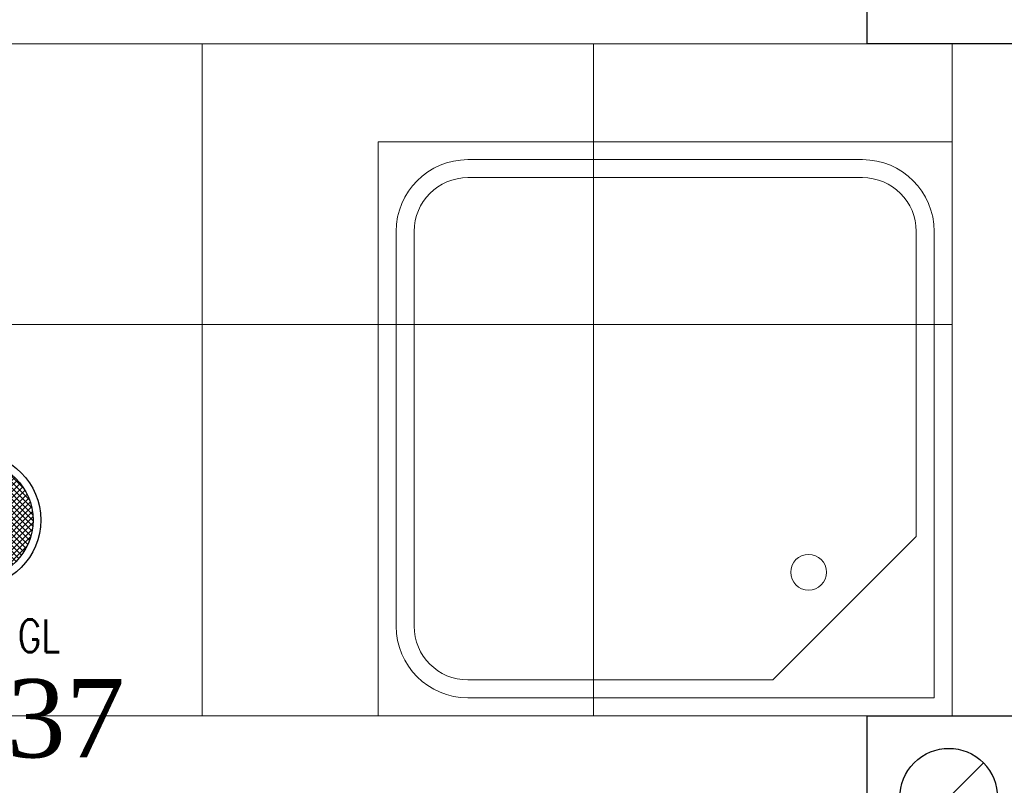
# Model space of a CAD drawing. Header units: centimetres. Extents: x 88729 to 133553, y -16225 to 14174.
# Tile 222 of 231: x 94078 to 94229, y -9149 to -9032. Entities that reach past the tile are written whole.
import ezdxf
from ezdxf.enums import TextEntityAlignment as Align

# ---------------------------------------------------------------- set-up
doc = ezdxf.new("R2010")
doc.units = ezdxf.units.CM
doc.layers.add('A-ARMATURA', color=252, linetype='Continuous', lineweight=5)
for name, color, linetype in [('A-SCIANY', 252, 'Continuous'), ('A-SUFITY', 252, 'Continuous'), ('B-IWE', 252, 'Continuous'), ('B-IWE-KAN', 252, 'Continuous'), ('E_Istn', 170, 'Continuous'), ('E_opisy siły', 5, 'Continuous'), ('E_PODKLAD', 7, 'Continuous'), ('E_siła', 5, 'Continuous'), ('R-MET-IWE', 252, 'Continuous'), ('rz_wentylacja', 252, 'Continuous')]:
    doc.layers.add(name, color=color, linetype=linetype)
doc.styles.add('MM_050', font='romans.shx', dxfattribs={"width": 0.8, "height": 16})
doc.styles.add('old', font='BOOKOS.TTF')
doc.styles.get("Standard").update_dxf_attribs({"font": 'txt.shx'})

# ---------------------------------------------------------------- blocks, each defined once
blk = doc.blocks.new('RLX_DL_226_GL')
at = {"ltscale": 0.1}
h = blk.add_hatch(dxfattribs=at)
h.set_pattern_fill('ANSI37', color=256, scale=5, style=0)
h.set_pattern_definition([(45, (0, 0), (-0.441942, 0.441942), []), (135, (0, 0), (-0.441942, -0.441942), [])])
h.paths.add_polyline_path([(-9.05, 0, 1), (9.05, 0, 1)])
h.paths.add_polyline_path([(-0.01, -0.03), (0.58, -0.03), (0.58, 0.13), (-0.01, 0.13)], flags=24)
for p, q in [((-0.2, 0), (0, 0)), ((0, -0.2), (0, 0.2)), ((0, 0), (0.2, 0))]:
    blk.add_line(p, q, dxfattribs=at)
for radius in [10.25, 9.05]:
    blk.add_circle((0, 0), radius, dxfattribs=at)
at = {"ltscale": 0.1, "insert": (-15.59, -15.23), "char_height": 5, "width": 37.6033, "attachment_point": 1, "style": 'MM_050'}
blk.add_mtext('DL 226 GL', dxfattribs=at)
at = {"ltscale": 0.1, "flags": 9}
blk.add_attdef('RLXLUM', (0, 0), '', height=0.1, dxfattribs=at)
blk = doc.blocks.new('E_opis siły')
at = {"layer": 'E_siła', "linetype": 'Continuous', "ltscale": 0.5, "style": 'old', "flags": 4}
blk.add_attdef('OBWÓD', (0, 0), '', height=12, dxfattribs=at)
blk = doc.blocks.new('NATR80_K')
for p, q in [((-80, 80), (0, 80)), ((-80, 0), (-80, 80)), ((0, 80), (0, 0)), ((-12.5, 77.5), (-67.5, 77.5)), ((-12.5, 75), (-67.5, 75)), ((-77.5, 67.5), (-77.5, 12.5)), ((-75, 67.5), (-75, 12.5)), ((-5, 25), (-5, 67.5)), ((-2.5, 2.5), (-2.5, 67.5)), ((-25, 5), (-5, 25)), ((-67.5, 5), (-25, 5)), ((-67.5, 2.5), (-2.5, 2.5)), ((0, 0), (-80, 0))]:
    blk.add_line(p, q)
blk.add_circle((-20, 20), 2.5)
for centre, radius, start, end in [((-67.5, 67.5), 10, 90, 180), ((-12.5, 67.5), 10, 0, 90), ((-67.5, 67.5), 7.5, 90, 180), ((-12.5, 67.5), 7.5, 0, 90), ((-67.5, 12.5), 10, 180, 270), ((-67.5, 12.5), 7.5, 180, 270)]:
    blk.add_arc(centre, radius, start, end)
blk = doc.blocks.new('IWE0W')
at = {"layer": 'B-IWE-KAN'}
blk.add_lwpolyline([(0.854, 0.854, -1), (0.146, 0.146), (0.854, 0.854, 1), (0.146, 0.146)], format="xyb", dxfattribs=at)
blk = doc.blocks.new('IWE0W011')
at = {"layer": 'B-IWE'}
blk.add_lwpolyline([(0, 0), (25, 0), (25, 25), (0, 25), (0, 0)], dxfattribs=at)
at = {"xscale": 15, "yscale": 15, "zscale": 15}
blk.add_blockref('IWE0W', (5, 5), dxfattribs=at)
at = {"layer": 'R-MET-IWE', "width": 0.75}
blk.add_attdef('NR', text='', height=9.5, dxfattribs=at).set_placement((12.5, 37), align=Align.MIDDLE)
blk = doc.blocks.new('A$Ce817dbbb')
at = {"layer": 'A-SCIANY', "color": 252, "lineweight": 9, "ltscale": 3}
for p, q in [((2469.1, -19501.02), (2819.1, -19501.02)), ((2819.1, -19501.02), (2819.1, -19604.02)), ((2664.1, -19604.02), (2819.1, -19604.02))]:
    blk.add_line(p, q, dxfattribs=at)
at = {"layer": 'A-SUFITY', "lineweight": 0, "ltscale": 0.1}
for p, q in [((2704.1, -19501.02), (2704.1, -19604.02)), ((2764.1, -19501.02), (2764.1, -19604.02)), ((2469.1, -19544.02), (2819.1, -19544.02))]:
    blk.add_line(p, q, dxfattribs=at)
at = {"layer": 'A-ARMATURA', "color": 252, "lineweight": 9, "xscale": 1.100000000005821, "yscale": 1.100000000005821, "zscale": 1.1}
blk.add_blockref('NATR80_K', (2819.1, -19604.02), dxfattribs=at)
at = {"layer": 'rz_wentylacja', "color": 252, "lineweight": 9}
ref = blk.add_blockref('IWE0W011', (2831.1, -19476.02), dxfattribs=dict(at, xscale=-1, rotation=90))
ref.add_attrib('NR', '-k.s.', (2835.01, -19495.37), dxfattribs={"layer": 'R-MET-IWE', "height": 16, "width": 0.75})
ref = blk.add_blockref('IWE0W011', (2831.1, -19604.02), dxfattribs=dict(at, xscale=-1, rotation=90))
ref.add_attrib('NR', '<-1', (2831.1, -19623.37), dxfattribs={"layer": 'R-MET-IWE', "height": 16, "width": 0.75})
at = {"layer": 'R-MET-IWE', "color": 252, "lineweight": 9, "width": 0.75}
for tag, rotation, p in [('0-', 90, (-1139.05, -4143.61)), ('0-', 90, (-1113.05, -4143.61)), ('0-', 90, (-1087.05, -4143.61)), ('2-', 90, (-796.05, -4143.61)), ('2-', 90, (-505.05, -4143.61)), ('0-', 90, (-480.05, -4143.61)), ('0-', 90, (-456.05, -4143.61)), ('2-', 90, (-166.05, -4143.61)), ('2-', 90, (-625.66, -4833.61)), ('2-', 90, (-599.66, -4833.61)), ('2-', 90, (-573.66, -4833.61)), ('0-', 180, (-2169.64, -4848.47)), ('0-', 180, (-2169.64, -4873.47)), ('0-', 180, (-2169.64, -4899.47)), ('-2', 90, (-1661.47, -4961.65)), ('-2', 90, (-1636.47, -4961.65)), ('0-', 270, (-1489.78, -4968.06)), ('0-', 270, (-1464.78, -4968.06)), ('0-', 270, (-1439.78, -4968.06)), ('0-', 270, (-1364.78, -4968.06)), ('0-', 270, (-1339.78, -4968.06)), ('0-', 270, (-1314.78, -4968.06)), ('0-', 270, (328.22, -4968.06)), ('0-', 270, (354.22, -4968.06)), ('0-', 270, (1256.22, -4968.06)), ('0-', 270, (1282.22, -4968.06)), ('0-', 90, (-513.05, -5496.61)), ('0-', 90, (-487.05, -5496.61)), ('K.S.-', 90, (-487.05, -5766.11)), ('0-', 90, (-513.05, -5766.11)), ('1-', 90, (-539.05, -6114.61)), ('0-', 90, (-513.05, -6114.61)), ('0-', 90, (-487.05, -6114.61)), ('0-', 90, (301.95, -6545.61)), ('0-', 90, (327.95, -6545.61)), ('0-', 90, (353.95, -6545.61)), ('0-', 90, (416.11, -6545.61)), ('0-', 90, (1255.95, -6545.61)), ('0-', 90, (1281.95, -6545.61)), ('1-', 90, (2382.95, -6845.61)), ('1-', 90, (2408.95, -6845.61)), ('1-', 90, (2434.95, -6845.61)), ('1-', 90, (2827.95, -6845.61)), ('1-', 90, (2853.95, -6845.61)), ('1-', 90, (2879.95, -6845.61)), ('<-2', 90, (-910.64, -10482.41)), ('2->', 90, (-718.15, -10854.38)), ('2->', 90, (-692.15, -10854.38)), ('2->', 90, (-744.15, -10870.8)), ('-0', 90, (-186.09, -12450.12)), ('1-', 90, (2264.47, -12866.38)), ('1-', 90, (2290.47, -12866.38)), ('1-', 90, (2316.47, -12866.38)), ('1-', 90, (2709.47, -12866.38)), ('1-', 90, (2735.47, -12866.38)), ('1-', 90, (2761.47, -12866.38)), ('<-KL', 90, (-700.01, -16780.91)), ('-0', 90, (-179.94, -18957.53)), ('0->', 90, (-1257.53, -23179.05)), ('0->', 90, (-1231.53, -23179.05)), ('0->', 90, (-1205.53, -23179.05)), ('0->', 90, (-600.53, -23179.05)), ('0->', 90, (-574.53, -23179.05)), ('0->', 90, (-1692.53, -24074.05)), ('0->', 90, (-1666.53, -24074.05)), ('0->', 90, (-1640.53, -24074.05)), ('0->', 90, (-1486.53, -24074.05)), ('0->', 90, (-1460.53, -24074.05)), ('0->', 90, (-1434.53, -24074.05)), ('<-0', 90, (-499.82, -24383.56)), ('<-0', 90, (-298.11, -24383.56)), ('<-0', 180, (-587.12, -25088.86)), ('<-0', 270, (-496.63, -25202.68)), ('<-0', 180, (-1353.25, -25419.36)), ('<-0', 180, (-1187.25, -25444.1)), ('<-0', 90, (-179.61, -25454.22)), ('<-0', 90, (-69.59, -26375.36)), ('<-0', 90, (-43.59, -26375.36))]:
    blk.add_attdef(tag, text='', height=17, rotation=rotation, dxfattribs=at).set_placement(p, align=Align.MIDDLE)
for tag, p in [('2-', (1424.81, -4179.2)), ('2-', (1424.81, -4205.2)), ('K.S.-', (-76.89, -4264.2)), ('KL-', (-613.13, -4292.18)), ('1-', (-613.13, -4312.18)), ('1-', (-613.13, -4332.18)), ('K.S.-', (1414.13, -4333.66)), ('0-', (-70.19, -4341.2)), ('0-', (469.81, -4341.2)), ('1-', (-613.13, -4352.18)), ('0-', (1424.81, -4361.2)), ('0-', (-70.19, -4367.2)), ('1-', (469.81, -4367.2)), ('0-', (1099.81, -4368.2)), ('2-', (1424.81, -4387.2)), ('1-', (-70.19, -4393.2)), ('1-', (469.81, -4393.2)), ('1-', (1099.81, -4394.2)), ('2-', (1424.81, -4413.2)), ('2-', (-70.19, -4419.2)), ('2-', (1099.81, -4420.2)), ('2-', (469.81, -4444.2)), ('K.S.-', (-76.89, -4445.2)), ('2-', (1099.81, -4446.2)), ('2-', (469.81, -4470.2)), ('2-', (-825.19, -4496.2)), ('2-', (-825.19, -4522.2)), ('2-', (-70.19, -4574.2)), ('2-', (-70.19, -4600.2)), ('K.S.-', (1089.13, -4600.66)), ('2-', (1099.81, -4653.2)), ('2-', (-70.19, -4669.2)), ('2-', (1099.81, -4679.2)), ('-1', (1806.78, -4690.78)), ('1-', (-70.19, -4695.2)), ('2-', (1099.81, -4705.2)), ('-1', (1806.78, -4716.3)), ('K.S.-', (-73.2, -4721.2)), ('-1', (1806.78, -4743.07)), ('FR-', (-70.19, -4747.2)), ('0-', (-1066.19, -6382.7)), ('0-', (-1066.19, -6408.7)), ('2-', (1729.81, -6586.2)), ('2-', (1729.81, -6612.2)), ('2-', (1729.81, -6638.2)), ('2-', (1729.81, -6664.2)), ('K.S.-', (469.81, -6788.2)), ('1-', (-962.19, -6915.2)), ('1-', (-460.19, -6923.2)), ('1-', (469.81, -6923.2)), ('2-', (1729.81, -6923.2)), ('2-', (1729.81, -6949.2)), ('1-', (-460.19, -6949.2)), ('1-', (469.81, -6949.2)), ('K.S.-', (2901.81, -6960.2)), ('2-', (1729.81, -6975.2)), ('2-', (1729.81, -7001.2)), ('2-', (-460.19, -7026.2)), ('0-', (469.81, -7026.2)), ('2-', (-460.19, -7052.2)), ('0-', (469.81, -7052.2)), ('2-', (-460.19, -7078.2)), ('2-', (469.81, -7078.2)), ('1-', (2901.81, -7088.2)), ('2-', (469.81, -7104.2)), ('1-', (2901.81, -7114.2)), ('0-', (1729.81, -7131.2)), ('2-', (-460.19, -7141.2)), ('0-', (1729.81, -7157.2)), ('2-', (-460.19, -7167.2)), ('2-', (469.81, -7181.2)), ('2-', (1729.81, -7183.2)), ('0-', (-460.19, -7193.2)), ('2-', (469.81, -7207.2)), ('2-', (1729.81, -7209.2)), ('K.S.-', (-470.87, -7217.66)), ('2-', (469.81, -7233.2)), ('2-', (1729.81, -7235.2)), ('1-', (-460.19, -7245.2)), ('2-', (469.81, -7259.2)), ('2-', (1729.81, -7261.2)), ('2-', (1729.81, -7287.2)), ('2-', (-460.19, -7297.2)), ('2->', (-943.67, -10542.97)), ('-1', (1688.29, -10711.55)), ('-1', (1688.29, -10737.55)), ('-1', (1688.29, -10763.55)), ('<-2', (1685.55, -12605.39)), ('2->', (1611.33, -12636.47)), ('2->', (1611.33, -12658.97)), ('2->', (1590.77, -12684.97)), ('K.S.-', (2783.33, -12980.97)), ('2->', (-578.67, -13046.97)), ('2->', (-578.67, -13072.97)), ('<-2', (-476.88, -13105.94)), ('1-', (2783.33, -13108.97)), ('1-', (2783.33, -13134.97)), ('<-1', (-610.79, -16857.83)), ('<-1', (-610.79, -16877.83)), ('<-1', (1688.29, -17218.96)), ('<-1', (1688.29, -17244.96)), ('<-1', (1688.29, -17270.96)), ('<-1', (-478.91, -18553.43)), ('<-0', (-2287.98, -23879.57)), ('<-0', (-2287.98, -23905.57)), ('<-0', (-2287.98, -23931.57)), ('<-0', (-343.08, -24738.18)), ('<-0', (-478.91, -25059.68))]:
    blk.add_attdef(tag, text='', height=17, dxfattribs=at).set_placement(p, align=Align.MIDDLE)

msp = doc.modelspace()

# ---------------------------------------------------------------- block references
at = {"layer": 'E_Istn'}
msp.add_blockref('RLX_DL_226_GL', (94070.98, -9108.63), dxfattribs=at)
at = {"layer": 'E_opisy siły', "linetype": 'Continuous'}
ref = msp.add_blockref('E_opis siły', (94110.21, -9145, -600), dxfattribs=dict(at, xscale=-1))
ref.add_attrib('OBWÓD', 'R1/37', (94049.79, -9145, -600), dxfattribs={"color": 3, "linetype": 'Continuous', "ltscale": 0.5, "height": 12, "style": 'old'})
at = {"layer": 'E_PODKLAD'}
msp.add_blockref('A$Ce817dbbb', (91401.87, 10465.39), dxfattribs=at)

doc.saveas('drawing.dxf')
